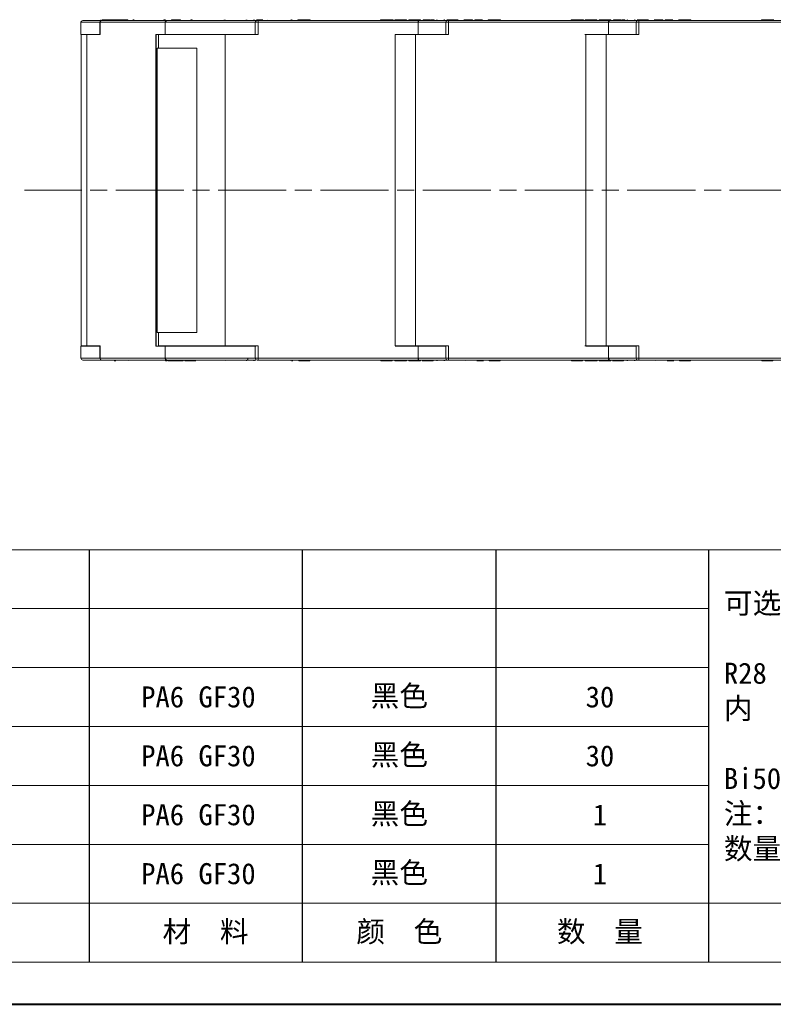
# Model space of a CAD drawing. Header units: millimetres. Extents: x 2934 to 3561, y -490 to -50.
# Tile 2 of 29: x 3095 to 3228, y -490 to -317. Entities that reach past the tile are written whole.
import ezdxf

# ---------------------------------------------------------------- set-up
doc = ezdxf.new("R2010")
doc.units = ezdxf.units.MM
doc.linetypes.add('ACAD_ISO08W100', pattern=[36, 24, -3, 6, -3])
doc.linetypes.add('CENTER', pattern=[0.6, 0.375, -0.075, 0.075, -0.075])
doc.layers.add('中心线', color=1, linetype='CENTER', lineweight=25)
doc.layers.add('标注线', color=7, linetype='Continuous', lineweight=15)
doc.styles.add('样式 6', font='仿宋_GB2312.ttf')

msp = doc.modelspace()

# ---------------------------------------------------------------- linework, layer by layer
at = {"color": 7, "linetype": 'Continuous', "lineweight": 15}
for p, q in [((3109.531, -316.707), (3106.115, -316.707)), ((3109.324, -316.555), (3109.324, -316.707)), ((3109.473, -316.707), (3109.456, -316.707)), ((3120.922, -316.707), (3109.473, -316.707)), ((3109.531, -316.555), (3109.531, -316.707)), ((3110.878, -316.555), (3111.952, -316.555)), ((3111.952, -316.555), (3111.952, -316.707)), ((3111.952, -316.555), (3112.307, -316.555)), ((3112.307, -316.555), (3112.307, -316.707)), ((3112.307, -316.555), (3113.596, -316.555)), ((3113.596, -316.555), (3113.596, -316.707)), ((3113.596, -316.555), (3114.069, -316.555)), ((3114.157, -316.612), (3114.018, -316.707)), ((3114.934, -316.555), (3115.16, -316.555)), ((3120.38, -316.555), (3120.38, -316.707)), ((3120.952, -316.707), (3120.922, -316.707)), ((3136.796, -316.707), (3120.952, -316.707)), ((3121.717, -316.555), (3121.717, -316.707)), ((3121.717, -316.555), (3121.933, -316.555)), ((3121.933, -316.555), (3121.933, -316.707)), ((3121.933, -316.555), (3122.089, -316.555)), ((3122.089, -316.555), (3122.089, -316.707)), ((3122.089, -316.555), (3122.933, -316.555)), ((3122.933, -316.555), (3122.933, -316.707)), ((3122.933, -316.555), (3123.127, -316.555)), ((3123.127, -316.707), (3123.127, -316.555)), ((3123.127, -316.555), (3123.343, -316.555)), ((3123.343, -316.555), (3123.343, -316.707)), ((3125.138, -316.555), (3125.138, -316.707)), ((3125.138, -316.555), (3125.355, -316.555)), ((3125.355, -316.555), (3125.355, -316.707)), ((3131.198, -316.606), (3130.679, -316.707)), ((3136.995, -316.707), (3136.796, -316.707)), ((3136.995, -316.707), (3136.995, -317.01)), ((3165.142, -316.707), (3136.995, -316.707)), ((3143.019, -316.707), (3142.72, -316.602)), ((3142.868, -316.555), (3142.969, -316.555)), ((3143.96, -316.555), (3143.96, -316.707)), ((3144.255, -316.707), (3144.255, -316.555)), ((3146.147, -316.707), (3146.147, -316.555)), ((3158.54, -316.555), (3158.54, -316.707)), ((3158.825, -316.555), (3158.825, -316.707)), ((3160.01, -316.707), (3160.074, -316.707)), ((3160.727, -316.707), (3160.727, -316.555)), ((3161.035, -316.555), (3161.035, -316.707)), ((3161.035, -316.555), (3162.558, -316.555)), ((3162.558, -316.555), (3162.558, -316.707)), ((3162.558, -316.555), (3163.09, -316.555)), ((3163.09, -316.555), (3163.09, -316.707)), ((3163.474, -316.555), (3163.474, -316.707)), ((3163.474, -316.555), (3165.548, -316.555)), ((3165.142, -316.898), (3165.142, -316.707)), ((3165.216, -316.707), (3165.142, -316.707)), ((3165.222, -316.727), (3165.206, -316.709)), ((3170.2, -316.707), (3165.216, -316.707)), ((3165.221, -316.728), (3165.218, -316.713)), ((3165.548, -316.555), (3165.548, -316.707)), ((3166.026, -316.707), (3166.026, -316.555)), ((3166.026, -316.555), (3166.557, -316.555)), ((3166.557, -316.555), (3166.557, -316.707)), ((3167.328, -316.555), (3167.328, -316.707)), ((3167.455, -316.555), (3167.455, -316.707)), ((3167.455, -316.555), (3167.987, -316.555)), ((3167.987, -316.555), (3167.987, -316.707)), ((3170.495, -316.707), (3170.296, -316.707)), ((3170.495, -316.707), (3170.495, -317.01)), ((3198.642, -316.707), (3170.495, -316.707)), ((3173.171, -316.555), (3174.337, -316.555)), ((3174.008, -316.707), (3173.489, -316.606)), ((3174.337, -316.707), (3174.337, -316.555)), ((3174.337, -316.555), (3174.713, -316.555)), ((3174.713, -316.555), (3174.713, -316.707)), ((3175.097, -316.555), (3175.097, -316.707)), ((3175.097, -316.555), (3176.469, -316.555)), ((3177.46, -316.555), (3177.46, -316.707)), ((3177.755, -316.707), (3177.755, -316.555)), ((3179.647, -316.707), (3179.647, -316.555)), ((3192.04, -316.555), (3192.04, -316.707)), ((3192.325, -316.555), (3192.325, -316.707)), ((3193.51, -316.707), (3193.574, -316.707)), ((3194.227, -316.707), (3194.227, -316.555)), ((3194.535, -316.555), (3194.535, -316.707)), ((3194.535, -316.555), (3196.058, -316.555)), ((3196.058, -316.555), (3196.058, -316.707)), ((3196.058, -316.555), (3196.59, -316.555)), ((3196.59, -316.555), (3196.59, -316.707)), ((3196.974, -316.555), (3199.048, -316.555)), ((3196.974, -316.555), (3196.974, -316.707)), ((3198.642, -316.898), (3198.642, -316.707)), ((3198.716, -316.707), (3198.642, -316.707)), ((3198.722, -316.727), (3198.706, -316.709)), ((3203.782, -316.707), (3198.716, -316.707)), ((3198.721, -316.728), (3198.718, -316.713)), ((3199.048, -316.555), (3199.048, -316.707)), ((3199.526, -316.707), (3199.526, -316.555)), ((3199.526, -316.555), (3200.057, -316.555)), ((3200.057, -316.555), (3200.057, -316.707)), ((3200.828, -316.555), (3200.828, -316.707)), ((3200.955, -316.555), (3200.955, -316.707)), ((3200.955, -316.555), (3201.487, -316.555)), ((3201.487, -316.555), (3201.487, -316.707)), ((3203.995, -316.707), (3203.796, -316.707)), ((3203.995, -316.707), (3203.995, -317.01)), ((3232.142, -316.707), (3203.995, -316.707)), ((3206.671, -316.555), (3207.837, -316.555)), ((3207.508, -316.707), (3206.989, -316.606)), ((3207.837, -316.707), (3207.837, -316.555)), ((3207.837, -316.555), (3208.213, -316.555)), ((3208.213, -316.555), (3208.213, -316.707)), ((3208.597, -316.555), (3208.597, -316.707)), ((3208.597, -316.555), (3209.969, -316.555)), ((3210.96, -316.555), (3210.96, -316.707)), ((3211.255, -316.707), (3211.255, -316.555)), ((3213.147, -316.707), (3213.147, -316.555)), ((3225.54, -316.555), (3225.54, -316.707)), ((3225.825, -316.555), (3225.825, -316.707)), ((3227.01, -316.707), (3227.074, -316.707)), ((3105.815, -317.007), (3105.815, -319.131)), ((3109.153, -317.007), (3105.815, -317.007)), ((3109.153, -317.01), (3109.153, -319.181)), ((3109.197, -317.01), (3109.153, -317.01)), ((3109.197, -317.01), (3120.646, -317.009)), ((3109.197, -319.181), (3109.197, -317.01)), ((3120.645, -317.009), (3120.645, -319.131)), ((3120.684, -317.007), (3120.646, -317.009)), ((3136.493, -317.007), (3120.684, -317.007)), ((3136.493, -317.01), (3136.493, -319.181)), ((3136.995, -317.01), (3136.493, -317.01)), ((3136.995, -317.01), (3165.145, -317.009)), ((3136.995, -319.181), (3136.995, -317.01)), ((3165.142, -317.009), (3165.142, -319.131)), ((3165.23, -317.007), (3165.145, -317.009)), ((3169.993, -317.007), (3165.23, -317.007)), ((3169.993, -317.01), (3169.993, -319.181)), ((3170.495, -317.01), (3169.993, -317.01)), ((3170.495, -317.01), (3198.645, -317.009)), ((3170.495, -319.181), (3170.495, -317.01)), ((3198.642, -317.009), (3198.642, -319.131)), ((3198.73, -317.007), (3198.645, -317.009)), ((3203.493, -317.007), (3198.73, -317.007)), ((3203.493, -317.01), (3203.493, -319.181)), ((3203.995, -317.01), (3203.493, -317.01)), ((3203.995, -317.01), (3232.145, -317.009)), ((3203.995, -319.181), (3203.995, -317.01)), ((3105.815, -319.131), (3109.153, -319.131)), ((3105.823, -319.181), (3105.823, -373.931)), ((3105.823, -319.181), (3106.839, -319.181)), ((3106.839, -373.931), (3106.839, -319.181)), ((3106.839, -319.181), (3109.197, -319.181)), ((3119.011, -319.131), (3119.011, -373.981)), ((3120.645, -319.131), (3119.011, -319.131)), ((3119.041, -373.981), (3119.041, -319.131)), ((3119.449, -319.181), (3119.449, -321.556)), ((3119.449, -319.181), (3131.198, -319.181)), ((3120.645, -319.131), (3136.493, -319.131)), ((3127.232, -319.131), (3127.232, -319.181)), ((3131.198, -373.931), (3131.198, -319.181)), ((3131.198, -319.181), (3136.995, -319.181)), ((3135.165, -319.181), (3135.165, -319.131)), ((3161.125, -319.131), (3161.125, -373.931)), ((3165.142, -319.131), (3161.125, -319.131)), ((3161.125, -319.181), (3164.698, -319.181)), ((3164.698, -373.931), (3164.698, -319.181)), ((3164.698, -319.181), (3170.495, -319.181)), ((3165.142, -319.131), (3169.993, -319.131)), ((3168.665, -319.181), (3168.665, -319.131)), ((3169.522, -319.131), (3169.522, -319.181)), ((3194.487, -319.181), (3198.198, -319.181)), ((3194.625, -319.131), (3194.625, -373.931)), ((3198.642, -319.131), (3194.625, -319.131)), ((3198.198, -373.931), (3198.198, -319.181)), ((3198.198, -319.181), (3203.995, -319.181)), ((3198.642, -319.131), (3203.493, -319.131)), ((3202.165, -319.181), (3202.165, -319.131)), ((3203.022, -319.131), (3203.022, -319.181)), ((3119.449, -321.556), (3119.205, -321.556)), ((3119.205, -321.556), (3119.205, -371.556)), ((3119.449, -321.556), (3126.183, -321.556)), ((3126.183, -321.556), (3126.183, -371.556)), ((3119.205, -371.556), (3119.449, -371.556)), ((3119.449, -371.556), (3119.449, -373.931)), ((3126.183, -371.556), (3119.449, -371.556)), ((3105.815, -373.981), (3105.815, -376.106)), ((3109.153, -373.981), (3105.815, -373.981)), ((3105.823, -373.931), (3106.839, -373.931)), ((3109.197, -373.931), (3106.839, -373.931)), ((3109.153, -373.931), (3109.153, -376.103)), ((3109.197, -376.103), (3109.197, -373.931)), ((3119.011, -373.981), (3120.643, -373.981)), ((3119.449, -373.931), (3131.198, -373.931)), ((3120.643, -373.981), (3120.643, -376.103)), ((3120.648, -373.981), (3120.643, -373.981)), ((3120.648, -376.103), (3120.648, -373.981)), ((3136.601, -373.981), (3120.648, -373.981)), ((3127.232, -373.931), (3127.232, -373.981)), ((3136.995, -373.931), (3131.198, -373.931)), ((3135.165, -373.981), (3135.165, -373.931)), ((3136.493, -373.931), (3136.493, -376.103)), ((3136.995, -376.103), (3136.995, -373.931)), ((3161.125, -373.931), (3164.698, -373.931)), ((3161.125, -373.981), (3165.137, -373.981)), ((3170.495, -373.931), (3164.698, -373.931)), ((3165.137, -373.981), (3165.137, -376.103)), ((3165.148, -373.981), (3165.137, -373.981)), ((3165.148, -376.103), (3165.148, -373.981)), ((3169.993, -373.981), (3165.148, -373.981)), ((3168.665, -373.981), (3168.665, -373.931)), ((3169.522, -373.931), (3169.522, -373.981)), ((3169.993, -373.931), (3169.993, -376.103)), ((3170.495, -376.103), (3170.495, -373.931)), ((3194.487, -373.931), (3198.198, -373.931)), ((3194.625, -373.981), (3198.637, -373.981)), ((3203.995, -373.931), (3198.198, -373.931)), ((3198.637, -373.981), (3198.637, -376.103)), ((3198.648, -373.981), (3198.637, -373.981)), ((3198.648, -376.103), (3198.648, -373.981)), ((3203.493, -373.981), (3198.648, -373.981)), ((3202.165, -373.981), (3202.165, -373.931)), ((3203.022, -373.931), (3203.022, -373.981)), ((3203.493, -373.931), (3203.493, -376.103)), ((3203.995, -376.103), (3203.995, -373.931)), ((3105.815, -376.106), (3109.153, -376.106)), ((3109.153, -376.103), (3109.197, -376.103)), ((3120.643, -376.103), (3109.197, -376.103)), ((3109.456, -376.406), (3109.473, -376.406)), ((3109.473, -376.406), (3120.922, -376.406)), ((3111.949, -376.557), (3111.681, -376.557)), ((3114.018, -376.406), (3114.157, -376.5)), ((3120.665, -376.215), (3120.643, -376.103)), ((3120.643, -376.103), (3120.648, -376.103)), ((3120.65, -376.104), (3120.684, -376.106)), ((3120.684, -376.106), (3136.493, -376.106)), ((3120.688, -376.557), (3120.688, -376.406)), ((3120.905, -376.557), (3120.688, -376.557)), ((3120.905, -376.406), (3120.905, -376.557)), ((3120.922, -376.406), (3120.952, -376.406)), ((3127.156, -376.406), (3120.952, -376.406)), ((3121.099, -376.557), (3121.099, -376.406)), ((3121.942, -376.557), (3121.099, -376.557)), ((3121.942, -376.557), (3121.942, -376.406)), ((3121.942, -376.557), (3122.099, -376.557)), ((3122.099, -376.557), (3122.099, -376.406)), ((3122.315, -376.557), (3122.099, -376.557)), ((3122.315, -376.557), (3122.315, -376.406)), ((3123.774, -376.557), (3122.315, -376.557)), ((3123.819, -376.557), (3123.819, -376.406)), ((3124.091, -376.557), (3124.091, -376.406)), ((3125.635, -376.406), (3125.643, -376.406)), ((3130.679, -376.406), (3131.198, -376.507)), ((3136.493, -376.103), (3136.995, -376.103)), ((3136.796, -376.406), (3136.995, -376.406)), ((3136.995, -376.103), (3136.995, -376.406)), ((3165.137, -376.103), (3136.995, -376.103)), ((3136.995, -376.406), (3165.142, -376.406)), ((3142.72, -376.51), (3143.019, -376.406)), ((3143.116, -376.557), (3142.868, -376.557)), ((3144.126, -376.406), (3144.126, -376.557)), ((3146.087, -376.557), (3146.087, -376.406)), ((3158.6, -376.557), (3158.6, -376.406)), ((3159.132, -376.557), (3158.6, -376.557)), ((3159.132, -376.557), (3159.132, -376.406)), ((3159.259, -376.557), (3159.259, -376.406)), ((3160.03, -376.557), (3160.03, -376.406)), ((3160.561, -376.557), (3160.03, -376.557)), ((3160.561, -376.406), (3160.561, -376.557)), ((3161.039, -376.557), (3161.039, -376.406)), ((3163.113, -376.557), (3161.039, -376.557)), ((3163.113, -376.557), (3163.113, -376.406)), ((3163.497, -376.557), (3163.497, -376.406)), ((3164.029, -376.557), (3163.497, -376.557)), ((3164.029, -376.557), (3164.029, -376.406)), ((3165.552, -376.557), (3164.029, -376.557)), ((3165.142, -376.215), (3165.137, -376.103)), ((3165.137, -376.103), (3165.148, -376.103)), ((3165.142, -376.406), (3165.142, -376.215)), ((3165.142, -376.406), (3165.216, -376.406)), ((3165.154, -376.104), (3165.23, -376.106)), ((3165.207, -376.404), (3165.221, -376.385)), ((3170.296, -376.406), (3165.216, -376.406)), ((3165.218, -376.399), (3165.221, -376.385)), ((3165.23, -376.106), (3169.993, -376.106)), ((3165.552, -376.557), (3165.552, -376.406)), ((3166.154, -376.406), (3166.154, -376.557)), ((3167.762, -376.557), (3167.762, -376.406)), ((3169.993, -376.103), (3170.495, -376.103)), ((3170.296, -376.406), (3170.495, -376.406)), ((3170.495, -376.103), (3170.495, -376.406)), ((3198.637, -376.103), (3170.495, -376.103)), ((3170.495, -376.406), (3198.642, -376.406)), ((3173.489, -376.507), (3174.008, -376.406)), ((3176.616, -376.557), (3175.45, -376.557)), ((3177.626, -376.406), (3177.626, -376.557)), ((3179.587, -376.557), (3179.587, -376.406)), ((3192.1, -376.557), (3192.1, -376.406)), ((3192.632, -376.557), (3192.1, -376.557)), ((3192.632, -376.557), (3192.632, -376.406)), ((3192.759, -376.557), (3192.759, -376.406)), ((3193.53, -376.557), (3193.53, -376.406)), ((3194.061, -376.557), (3193.53, -376.557)), ((3194.061, -376.406), (3194.061, -376.557)), ((3194.539, -376.557), (3194.539, -376.406)), ((3196.613, -376.557), (3194.539, -376.557)), ((3196.613, -376.557), (3196.613, -376.406)), ((3196.997, -376.557), (3196.997, -376.406)), ((3197.529, -376.557), (3196.997, -376.557)), ((3197.529, -376.557), (3197.529, -376.406)), ((3199.052, -376.557), (3197.529, -376.557)), ((3198.642, -376.215), (3198.637, -376.103)), ((3198.637, -376.103), (3198.648, -376.103)), ((3198.642, -376.406), (3198.642, -376.215)), ((3198.642, -376.406), (3198.716, -376.406)), ((3198.654, -376.104), (3198.73, -376.106)), ((3198.707, -376.404), (3198.721, -376.385)), ((3203.796, -376.406), (3198.716, -376.406)), ((3198.718, -376.399), (3198.721, -376.385)), ((3198.73, -376.106), (3203.493, -376.106)), ((3199.052, -376.557), (3199.052, -376.406)), ((3199.654, -376.406), (3199.654, -376.557)), ((3201.262, -376.557), (3201.262, -376.406)), ((3203.493, -376.103), (3203.995, -376.103)), ((3203.796, -376.406), (3203.995, -376.406)), ((3203.995, -376.103), (3203.995, -376.406)), ((3232.137, -376.103), (3203.995, -376.103)), ((3203.995, -376.406), (3232.142, -376.406)), ((3206.989, -376.507), (3207.508, -376.406)), ((3210.116, -376.557), (3208.95, -376.557)), ((3211.126, -376.406), (3211.126, -376.557)), ((3213.087, -376.557), (3213.087, -376.406)), ((3225.6, -376.557), (3225.6, -376.406)), ((3226.132, -376.557), (3225.6, -376.557)), ((3226.132, -376.557), (3226.132, -376.406)), ((3226.259, -376.557), (3226.259, -376.406)), ((3227.03, -376.557), (3227.03, -376.406)), ((3227.561, -376.557), (3227.03, -376.557)), ((3227.561, -376.406), (3227.561, -376.557))]:
    msp.add_line(p, q, dxfattribs=at)
at = {"color": 7, "lineweight": 15}
for p, q in [((2970.561, -409.769), (3216.284, -409.769)), ((2970.561, -420.132), (3216.284, -420.132)), ((2970.561, -430.495), (3216.284, -430.495)), ((2970.561, -440.857), (3216.284, -440.857)), ((2970.561, -451.22), (3216.284, -451.22)), ((2970.561, -461.583), (3216.284, -461.583)), ((2970.561, -471.946), (3281.444, -471.946))]:
    msp.add_line(p, q, dxfattribs=at)
at = {"color": 7}
for p, q in [((3107.344, -482.308), (3107.344, -409.769)), ((3144.785, -482.308), (3144.785, -409.769)), ((3178.843, -482.308), (3178.843, -409.769)), ((3216.284, -482.308), (3216.284, -409.769))]:
    msp.add_line(p, q, dxfattribs=at)
at = {"color": 7, "lineweight": 13}
for p, q in [((3216.284, -409.769), (3547.915, -409.769)), ((2970.561, -482.308), (3281.444, -482.308))]:
    msp.add_line(p, q, dxfattribs=at)
at = {"color": 7, "lineweight": 40}
msp.add_line((2933.552, -489.71), (3555.317, -489.71), dxfattribs=at)
at = {"color": 7, "linetype": 'Continuous', "lineweight": 15, "flags": 128}
msp.add_lwpolyline([(3138.661, -316.555), (3138.661, -316.555)], dxfattribs=at)
at = {"color": 7, "linetype": 'Continuous', "lineweight": 15}
for centre, radius, start, end in [((3106.115, -317.007), 0.3, 90, 180), ((3109.456, -317.01), 0.303, 90, 180), ((3109.487, -316.997), 0.291, 92.70384, 182.46993), ((3120.929, -316.985), 0.279, 91.4848, 161.69305), ((3136.796, -317.01), 0.303, 90, 180), ((3170.296, -317.01), 0.303, 90, 180), ((3203.796, -317.01), 0.303, 90, 180), ((3106.115, -376.106), 0.3, 180, 270), ((3109.456, -376.103), 0.303, 180, 270), ((3109.487, -376.115), 0.291, 177.53007, 267.29616), ((3120.971, -376.118), 0.321, 177.4142, 197.483), ((3120.929, -376.127), 0.279, 198.30694, 268.51529), ((3136.796, -376.103), 0.303, 180, 270), ((3157.885, -375.399), 7.303, 353.58426, 354.45965), ((3170.296, -376.103), 0.303, 180, 270), ((3191.385, -375.399), 7.303, 353.58426, 354.45965), ((3203.796, -376.103), 0.303, 180, 270)]:
    msp.add_arc(centre, radius, start, end, dxfattribs=at)
for points, knots in [([(3109.531, -316.555), (3109.604, -316.555), (3109.752, -316.555), (3109.991, -316.555), (3110.241, -316.555), (3110.5, -316.555), (3110.81, -316.555), (3111.091, -316.555), (3111.262, -316.555), (3111.325, -316.555), (3111.31, -316.555), (3111.31, -316.555)], [0, 0, 0, 0, 0.121581, 0.2444058, 0.3329263, 0.4215322, 0.5561366, 0.7442558, 0.8906941, 0.9954985, 1, 1, 1, 1]), ([(3120.389, -316.555), (3120.393, -316.555), (3120.405, -316.555), (3120.509, -316.555), (3120.642, -316.555), (3120.665, -316.555)], [0, 0, 0, 0, 0.2743737, 0.87549, 1, 1, 1, 1]), ([(3120.952, -316.707), (3120.952, -316.707), (3120.952, -316.707), (3120.951, -316.707), (3120.947, -316.707), (3120.933, -316.707), (3120.901, -316.71), (3120.845, -316.723), (3120.768, -316.76), (3120.707, -316.817), (3120.678, -316.868), (3120.669, -316.888), (3120.666, -316.895), (3120.665, -316.898)], [0, 0, 0, 0, 0.0003039, 0.0025681, 0.0087436, 0.031923, 0.12189, 0.2730735, 0.5000954, 0.8171581, 0.9381522, 0.9785625, 1, 1, 1, 1]), ([(3120.684, -317.007), (3120.688, -316.969), (3120.693, -316.911), (3120.727, -316.841), (3120.761, -316.793), (3120.804, -316.754), (3120.867, -316.717), (3120.918, -316.711), (3120.952, -316.707)], [0, 0, 0, 0, 0.2394944, 0.3684107, 0.5000555, 0.6316921, 0.760585, 1, 1, 1, 1]), ([(3135.086, -316.707), (3135.063, -316.684), (3135.021, -316.645), (3134.941, -316.612), (3134.889, -316.608), (3134.862, -316.606)], [0, 0, 0, 0, 0.3844008, 0.674514, 1, 1, 1, 1]), ([(3136.329, -316.606), (3136.286, -316.609), (3136.23, -316.614), (3136.162, -316.652), (3136.126, -316.677), (3136.112, -316.697), (3136.105, -316.707)], [0, 0, 0, 0, 0.5925084, 0.7690769, 0.88224, 1, 1, 1, 1]), ([(3136.7, -316.555), (3136.698, -316.555), (3136.693, -316.555), (3136.743, -316.555), (3136.872, -316.555), (3137.079, -316.555), (3137.39, -316.555), (3137.647, -316.555), (3137.79, -316.555)], [0, 0, 0, 0, 0.1671094, 0.3359284, 0.4575971, 0.5793831, 0.7643927, 1, 1, 1, 1]), ([(3143.982, -316.555), (3143.979, -316.555), (3143.975, -316.555), (3144.086, -316.555), (3144.208, -316.555), (3144.255, -316.555)], [0, 0, 0, 0, 0.4517384, 0.7917478, 1, 1, 1, 1]), ([(3144.255, -316.555), (3144.331, -316.555), (3144.485, -316.555), (3144.84, -316.555), (3145.22, -316.555), (3145.598, -316.555), (3145.868, -316.555), (3146.023, -316.555), (3146.1, -316.555), (3146.144, -316.555), (3146.154, -316.555), (3146.121, -316.555), (3146.034, -316.555), (3145.911, -316.555), (3145.862, -316.555)], [0, 0, 0, 0, 0.0777255, 0.155352, 0.2765945, 0.3622698, 0.4485218, 0.5255911, 0.5864532, 0.6488305, 0.7458294, 0.8445582, 0.9391331, 1, 1, 1, 1]), ([(3158.543, -316.555), (3158.542, -316.555), (3158.535, -316.555), (3158.568, -316.555), (3158.653, -316.555), (3158.776, -316.555), (3158.825, -316.555)], [0, 0, 0, 0, 0.0731097, 0.4331465, 0.7780351, 1, 1, 1, 1]), ([(3158.825, -316.555), (3158.901, -316.555), (3159.054, -316.555), (3159.411, -316.555), (3159.797, -316.555), (3160.184, -316.555), (3160.461, -316.555), (3160.656, -316.555), (3160.744, -316.555), (3160.728, -316.555), (3160.602, -316.555), (3160.479, -316.555), (3160.432, -316.555)], [0, 0, 0, 0, 0.0771763, 0.1541796, 0.2778011, 0.3661907, 0.4551459, 0.5335438, 0.6591649, 0.8480782, 0.9422939, 1, 1, 1, 1]), ([(3165.216, -316.707), (3165.216, -316.707), (3165.216, -316.707), (3165.216, -316.707), (3165.215, -316.707), (3165.211, -316.707), (3165.203, -316.71), (3165.189, -316.723), (3165.169, -316.76), (3165.153, -316.817), (3165.146, -316.868), (3165.143, -316.888), (3165.143, -316.895), (3165.142, -316.898)], [0, 0, 0, 0, 0.0003039, 0.0025681, 0.0087436, 0.031923, 0.12189, 0.2730735, 0.5000954, 0.8171581, 0.9381522, 0.9785625, 1, 1, 1, 1]), ([(3165.23, -317.007), (3165.23, -316.969), (3165.23, -316.911), (3165.228, -316.841), (3165.226, -316.793), (3165.224, -316.753), (3165.222, -316.736), (3165.221, -316.728)], [0, 0, 0, 0, 0.3148818, 0.4843781, 0.6574617, 0.8305346, 1, 1, 1, 1]), ([(3166.559, -316.555), (3166.558, -316.555), (3166.556, -316.555), (3166.579, -316.555), (3166.625, -316.555), (3166.708, -316.555), (3166.841, -316.555), (3167.008, -316.555), (3167.19, -316.555), (3167.282, -316.555), (3167.328, -316.555)], [0, 0, 0, 0, 0.1409395, 0.2646724, 0.3666082, 0.4482362, 0.5543064, 0.7279958, 0.8636308, 1, 1, 1, 1]), ([(3168.586, -316.707), (3168.563, -316.684), (3168.521, -316.645), (3168.441, -316.612), (3168.389, -316.608), (3168.362, -316.606)], [0, 0, 0, 0, 0.3844008, 0.674514, 1, 1, 1, 1]), ([(3169.825, -316.606), (3169.801, -316.607), (3169.757, -316.61), (3169.69, -316.635), (3169.636, -316.665), (3169.612, -316.697), (3169.605, -316.707)], [0, 0, 0, 0, 0.2816795, 0.5233129, 0.8524662, 1, 1, 1, 1]), ([(3170.2, -316.555), (3170.198, -316.555), (3170.193, -316.555), (3170.243, -316.555), (3170.372, -316.555), (3170.579, -316.555), (3170.902, -316.555), (3171.299, -316.555), (3171.66, -316.555), (3171.908, -316.555), (3172.07, -316.555), (3172.146, -316.555), (3172.165, -316.555), (3172.16, -316.555), (3172.163, -316.555), (3172.162, -316.555), (3172.161, -316.555)], [0, 0, 0, 0, 0.0609658, 0.1225554, 0.1669432, 0.2113739, 0.2788702, 0.3732011, 0.4466314, 0.4991848, 0.5440103, 0.5992543, 0.6439555, 0.6892613, 0.7798958, 1, 1, 1, 1]), ([(3177.482, -316.555), (3177.479, -316.555), (3177.475, -316.555), (3177.586, -316.555), (3177.708, -316.555), (3177.755, -316.555)], [0, 0, 0, 0, 0.4517384, 0.7917478, 1, 1, 1, 1]), ([(3177.755, -316.555), (3177.831, -316.555), (3177.985, -316.555), (3178.34, -316.555), (3178.72, -316.555), (3179.098, -316.555), (3179.368, -316.555), (3179.523, -316.555), (3179.6, -316.555), (3179.644, -316.555), (3179.654, -316.555), (3179.621, -316.555), (3179.534, -316.555), (3179.411, -316.555), (3179.362, -316.555)], [0, 0, 0, 0, 0.0777255, 0.155352, 0.2765945, 0.3622698, 0.4485218, 0.5255911, 0.5864532, 0.6488305, 0.7458294, 0.8445582, 0.9391331, 1, 1, 1, 1]), ([(3192.043, -316.555), (3192.042, -316.555), (3192.035, -316.555), (3192.068, -316.555), (3192.153, -316.555), (3192.276, -316.555), (3192.325, -316.555)], [0, 0, 0, 0, 0.0731097, 0.4331465, 0.7780351, 1, 1, 1, 1]), ([(3192.325, -316.555), (3192.401, -316.555), (3192.554, -316.555), (3192.911, -316.555), (3193.297, -316.555), (3193.684, -316.555), (3193.961, -316.555), (3194.156, -316.555), (3194.244, -316.555), (3194.228, -316.555), (3194.102, -316.555), (3193.979, -316.555), (3193.932, -316.555)], [0, 0, 0, 0, 0.0771763, 0.1541796, 0.2778011, 0.3661907, 0.4551459, 0.5335438, 0.6591649, 0.8480782, 0.9422939, 1, 1, 1, 1]), ([(3198.716, -316.707), (3198.716, -316.707), (3198.716, -316.707), (3198.716, -316.707), (3198.715, -316.707), (3198.711, -316.707), (3198.703, -316.71), (3198.689, -316.723), (3198.669, -316.76), (3198.653, -316.817), (3198.646, -316.868), (3198.643, -316.888), (3198.643, -316.895), (3198.642, -316.898)], [0, 0, 0, 0, 0.0003039, 0.0025681, 0.0087436, 0.031923, 0.12189, 0.2730735, 0.5000954, 0.8171581, 0.9381522, 0.9785625, 1, 1, 1, 1]), ([(3198.73, -317.007), (3198.73, -316.969), (3198.73, -316.911), (3198.728, -316.841), (3198.726, -316.793), (3198.724, -316.753), (3198.722, -316.736), (3198.721, -316.728)], [0, 0, 0, 0, 0.3148818, 0.4843781, 0.6574617, 0.8305346, 1, 1, 1, 1]), ([(3200.059, -316.555), (3200.058, -316.555), (3200.056, -316.555), (3200.079, -316.555), (3200.125, -316.555), (3200.208, -316.555), (3200.341, -316.555), (3200.508, -316.555), (3200.69, -316.555), (3200.782, -316.555), (3200.828, -316.555)], [0, 0, 0, 0, 0.1409395, 0.2646724, 0.3666082, 0.4482362, 0.5543064, 0.7279958, 0.8636308, 1, 1, 1, 1]), ([(3202.086, -316.707), (3202.063, -316.684), (3202.021, -316.645), (3201.941, -316.612), (3201.889, -316.608), (3201.862, -316.606)], [0, 0, 0, 0, 0.3844008, 0.674514, 1, 1, 1, 1]), ([(3203.325, -316.606), (3203.301, -316.607), (3203.257, -316.61), (3203.19, -316.635), (3203.136, -316.665), (3203.112, -316.697), (3203.105, -316.707)], [0, 0, 0, 0, 0.2816795, 0.5233129, 0.8524662, 1, 1, 1, 1]), ([(3203.7, -316.555), (3203.698, -316.555), (3203.693, -316.555), (3203.743, -316.555), (3203.872, -316.555), (3204.079, -316.555), (3204.402, -316.555), (3204.799, -316.555), (3205.16, -316.555), (3205.408, -316.555), (3205.57, -316.555), (3205.646, -316.555), (3205.665, -316.555), (3205.66, -316.555), (3205.663, -316.555), (3205.662, -316.555), (3205.661, -316.555)], [0, 0, 0, 0, 0.0609658, 0.1225554, 0.1669432, 0.2113739, 0.2788702, 0.3732011, 0.4466314, 0.4991848, 0.5440103, 0.5992543, 0.6439555, 0.6892613, 0.7798958, 1, 1, 1, 1]), ([(3210.982, -316.555), (3210.979, -316.555), (3210.975, -316.555), (3211.086, -316.555), (3211.208, -316.555), (3211.255, -316.555)], [0, 0, 0, 0, 0.4517384, 0.7917478, 1, 1, 1, 1]), ([(3211.255, -316.555), (3211.331, -316.555), (3211.485, -316.555), (3211.84, -316.555), (3212.22, -316.555), (3212.598, -316.555), (3212.868, -316.555), (3213.023, -316.555), (3213.1, -316.555), (3213.144, -316.555), (3213.154, -316.555), (3213.121, -316.555), (3213.034, -316.555), (3212.911, -316.555), (3212.862, -316.555)], [0, 0, 0, 0, 0.0777255, 0.155352, 0.2765945, 0.3622698, 0.4485218, 0.5255911, 0.5864532, 0.6488305, 0.7458294, 0.8445582, 0.9391331, 1, 1, 1, 1]), ([(3225.543, -316.555), (3225.542, -316.555), (3225.535, -316.555), (3225.568, -316.555), (3225.653, -316.555), (3225.776, -316.555), (3225.825, -316.555)], [0, 0, 0, 0, 0.0731097, 0.4331465, 0.7780351, 1, 1, 1, 1]), ([(3225.825, -316.555), (3225.901, -316.555), (3226.054, -316.555), (3226.411, -316.555), (3226.797, -316.555), (3227.184, -316.555), (3227.461, -316.555), (3227.656, -316.555), (3227.744, -316.555), (3227.728, -316.555), (3227.602, -316.555), (3227.479, -316.555), (3227.432, -316.555)], [0, 0, 0, 0, 0.0771763, 0.1541796, 0.2778011, 0.3661907, 0.4551459, 0.5335438, 0.6591649, 0.8480782, 0.9422939, 1, 1, 1, 1]), ([(3120.646, -317.009), (3120.647, -316.993), (3120.65, -316.955), (3120.659, -316.919), (3120.665, -316.898)], [0, 0, 0, 0, 0.4174922, 1, 1, 1, 1]), ([(3165.145, -317.009), (3165.146, -316.993), (3165.148, -316.955), (3165.145, -316.919), (3165.142, -316.898)], [0, 0, 0, 0, 0.4174922, 1, 1, 1, 1]), ([(3198.645, -317.009), (3198.646, -316.993), (3198.648, -316.955), (3198.645, -316.919), (3198.642, -316.898)], [0, 0, 0, 0, 0.4174922, 1, 1, 1, 1]), ([(3109.29, -376.406), (3108.963, -376.406), (3107.818, -376.406), (3106.617, -376.406), (3106.293, -376.406), (3106.134, -376.406)], [0, 0, 0, 0, 0.1692605, 0.5933714, 1, 1, 1, 1]), ([(3120.952, -376.406), (3120.923, -376.403), (3120.862, -376.398), (3120.779, -376.358), (3120.707, -376.297), (3120.679, -376.243), (3120.665, -376.215)], [0, 0, 0, 0, 0.24469448, 0.49996689, 0.74568996, 1, 1, 1, 1]), ([(3120.952, -376.406), (3120.918, -376.402), (3120.867, -376.396), (3120.804, -376.358), (3120.761, -376.319), (3120.727, -376.271), (3120.693, -376.201), (3120.688, -376.143), (3120.684, -376.106)], [0, 0, 0, 0, 0.2394117, 0.36830403, 0.49994081, 0.63158625, 0.76050349, 1, 1, 1, 1]), ([(3125.587, -376.557), (3125.661, -376.557), (3125.853, -376.557), (3126.01, -376.557), (3126.07, -376.557), (3125.995, -376.557), (3125.822, -376.557), (3125.621, -376.557), (3125.377, -376.557), (3125.069, -376.557), (3124.709, -376.557), (3124.37, -376.557), (3124.169, -376.557), (3124.091, -376.557)], [0, 0, 0, 0, 0.0841686, 0.2156288, 0.3085246, 0.4020455, 0.4856099, 0.5516012, 0.6192353, 0.724409, 0.8314582, 0.9340035, 1, 1, 1, 1]), ([(3136.601, -376.406), (3135.636, -376.406), (3133.645, -376.406), (3130.312, -376.406), (3128.193, -376.406), (3127.156, -376.406)], [0, 0, 0, 0, 0.3241542, 0.6691885, 1, 1, 1, 1]), ([(3134.862, -376.507), (3134.885, -376.505), (3134.929, -376.502), (3134.997, -376.478), (3135.068, -376.433), (3135.124, -376.364), (3135.159, -376.283), (3135.163, -376.231), (3135.165, -376.204)], [0, 0, 0, 0, 0.148754, 0.27635979, 0.4501845, 0.67206368, 0.82660472, 1, 1, 1, 1]), ([(3136.1, -376.406), (3136.108, -376.415), (3136.132, -376.44), (3136.18, -376.472), (3136.249, -376.501), (3136.301, -376.505), (3136.329, -376.507)], [0, 0, 0, 0, 0.1327647, 0.3598072, 0.6523591, 1, 1, 1, 1]), ([(3146.087, -376.557), (3146.089, -376.557), (3146.094, -376.557), (3146.044, -376.557), (3145.915, -376.557), (3145.708, -376.557), (3145.385, -376.557), (3144.988, -376.557), (3144.627, -376.557), (3144.379, -376.557), (3144.217, -376.557), (3144.141, -376.557), (3144.122, -376.557), (3144.128, -376.557), (3144.124, -376.557), (3144.125, -376.557), (3144.126, -376.557)], [0, 0, 0, 0, 0.0609658, 0.1225554, 0.1669432, 0.2113739, 0.2788702, 0.3732011, 0.4466314, 0.4991848, 0.5440103, 0.5992543, 0.6439555, 0.6892613, 0.7798958, 1, 1, 1, 1]), ([(3159.259, -376.557), (3159.24, -376.557), (3159.194, -376.557), (3159.141, -376.557), (3159.128, -376.557), (3159.13, -376.557), (3159.132, -376.557)], [0, 0, 0, 0, 0.120772, 0.2994165, 0.6037382, 1, 1, 1, 1]), ([(3160.028, -376.557), (3160.029, -376.557), (3160.031, -376.557), (3160.008, -376.557), (3159.962, -376.557), (3159.879, -376.557), (3159.745, -376.557), (3159.579, -376.557), (3159.397, -376.557), (3159.305, -376.557), (3159.259, -376.557)], [0, 0, 0, 0, 0.1409395, 0.2646724, 0.3666082, 0.4482362, 0.5543064, 0.7279958, 0.8636308, 1, 1, 1, 1]), ([(3165.216, -376.406), (3165.209, -376.403), (3165.194, -376.398), (3165.172, -376.358), (3165.153, -376.297), (3165.146, -376.243), (3165.142, -376.215)], [0, 0, 0, 0, 0.2446945, 0.4999669, 0.74569, 1, 1, 1, 1]), ([(3165.221, -376.385), (3165.222, -376.376), (3165.224, -376.359), (3165.226, -376.319), (3165.228, -376.271), (3165.23, -376.201), (3165.23, -376.143), (3165.23, -376.106)], [0, 0, 0, 0, 0.169464, 0.3425363, 0.51562, 0.6851168, 1, 1, 1, 1]), ([(3167.762, -376.557), (3167.686, -376.557), (3167.533, -376.557), (3167.176, -376.557), (3166.789, -376.557), (3166.403, -376.557), (3166.126, -376.557), (3165.973, -376.557), (3165.9, -376.557), (3165.861, -376.557), (3165.855, -376.557), (3165.892, -376.557), (3165.985, -376.557), (3166.108, -376.557), (3166.154, -376.557)], [0, 0, 0, 0, 0.0771182, 0.1540637, 0.2775921, 0.3659153, 0.4548035, 0.5331425, 0.5953066, 0.659002, 0.7527697, 0.8481925, 0.9423373, 1, 1, 1, 1]), ([(3168.362, -376.507), (3168.386, -376.505), (3168.43, -376.502), (3168.497, -376.477), (3168.551, -376.448), (3168.575, -376.416), (3168.582, -376.406)], [0, 0, 0, 0, 0.2816795, 0.5233129, 0.8524662, 1, 1, 1, 1]), ([(3169.601, -376.406), (3169.624, -376.428), (3169.666, -376.468), (3169.746, -376.5), (3169.798, -376.504), (3169.825, -376.507)], [0, 0, 0, 0, 0.3844008, 0.674514, 1, 1, 1, 1]), ([(3179.587, -376.557), (3179.589, -376.557), (3179.594, -376.557), (3179.544, -376.557), (3179.415, -376.557), (3179.208, -376.557), (3178.885, -376.557), (3178.488, -376.557), (3178.127, -376.557), (3177.879, -376.557), (3177.717, -376.557), (3177.641, -376.557), (3177.622, -376.557), (3177.628, -376.557), (3177.624, -376.557), (3177.625, -376.557), (3177.626, -376.557)], [0, 0, 0, 0, 0.0609658, 0.1225554, 0.1669432, 0.2113739, 0.2788702, 0.3732011, 0.4466314, 0.4991848, 0.5440103, 0.5992543, 0.6439555, 0.6892613, 0.7798958, 1, 1, 1, 1]), ([(3192.759, -376.557), (3192.74, -376.557), (3192.694, -376.557), (3192.641, -376.557), (3192.628, -376.557), (3192.63, -376.557), (3192.632, -376.557)], [0, 0, 0, 0, 0.120772, 0.2994165, 0.6037382, 1, 1, 1, 1]), ([(3193.528, -376.557), (3193.529, -376.557), (3193.531, -376.557), (3193.508, -376.557), (3193.462, -376.557), (3193.379, -376.557), (3193.245, -376.557), (3193.079, -376.557), (3192.897, -376.557), (3192.805, -376.557), (3192.759, -376.557)], [0, 0, 0, 0, 0.1409395, 0.2646724, 0.3666082, 0.4482362, 0.5543064, 0.7279958, 0.8636308, 1, 1, 1, 1]), ([(3198.716, -376.406), (3198.709, -376.403), (3198.694, -376.398), (3198.672, -376.358), (3198.653, -376.297), (3198.646, -376.243), (3198.642, -376.215)], [0, 0, 0, 0, 0.2446945, 0.4999669, 0.74569, 1, 1, 1, 1]), ([(3198.721, -376.385), (3198.722, -376.376), (3198.724, -376.359), (3198.726, -376.319), (3198.728, -376.271), (3198.73, -376.201), (3198.73, -376.143), (3198.73, -376.106)], [0, 0, 0, 0, 0.169464, 0.3425363, 0.51562, 0.6851168, 1, 1, 1, 1]), ([(3201.262, -376.557), (3201.186, -376.557), (3201.033, -376.557), (3200.676, -376.557), (3200.289, -376.557), (3199.903, -376.557), (3199.626, -376.557), (3199.473, -376.557), (3199.4, -376.557), (3199.361, -376.557), (3199.355, -376.557), (3199.392, -376.557), (3199.485, -376.557), (3199.608, -376.557), (3199.654, -376.557)], [0, 0, 0, 0, 0.0771182, 0.1540637, 0.2775921, 0.3659153, 0.4548035, 0.5331425, 0.5953066, 0.659002, 0.7527697, 0.8481925, 0.9423373, 1, 1, 1, 1]), ([(3201.862, -376.507), (3201.886, -376.505), (3201.93, -376.502), (3201.997, -376.477), (3202.051, -376.448), (3202.075, -376.416), (3202.082, -376.406)], [0, 0, 0, 0, 0.2816795, 0.5233129, 0.8524662, 1, 1, 1, 1]), ([(3203.101, -376.406), (3203.124, -376.428), (3203.166, -376.468), (3203.246, -376.5), (3203.298, -376.504), (3203.325, -376.507)], [0, 0, 0, 0, 0.3844008, 0.674514, 1, 1, 1, 1]), ([(3213.087, -376.557), (3213.089, -376.557), (3213.094, -376.557), (3213.044, -376.557), (3212.915, -376.557), (3212.708, -376.557), (3212.385, -376.557), (3211.988, -376.557), (3211.627, -376.557), (3211.379, -376.557), (3211.217, -376.557), (3211.141, -376.557), (3211.122, -376.557), (3211.128, -376.557), (3211.124, -376.557), (3211.125, -376.557), (3211.126, -376.557)], [0, 0, 0, 0, 0.0609658, 0.1225554, 0.1669432, 0.2113739, 0.2788702, 0.3732011, 0.4466314, 0.4991848, 0.5440103, 0.5992543, 0.6439555, 0.6892613, 0.7798958, 1, 1, 1, 1]), ([(3226.259, -376.557), (3226.24, -376.557), (3226.194, -376.557), (3226.141, -376.557), (3226.128, -376.557), (3226.13, -376.557), (3226.132, -376.557)], [0, 0, 0, 0, 0.120772, 0.2994165, 0.6037382, 1, 1, 1, 1]), ([(3227.028, -376.557), (3227.029, -376.557), (3227.031, -376.557), (3227.008, -376.557), (3226.962, -376.557), (3226.879, -376.557), (3226.745, -376.557), (3226.579, -376.557), (3226.397, -376.557), (3226.305, -376.557), (3226.259, -376.557)], [0, 0, 0, 0, 0.1409395, 0.2646724, 0.3666082, 0.4482362, 0.5543064, 0.7279958, 0.8636308, 1, 1, 1, 1])]:
    msp.add_open_spline(points, degree=3, knots=knots, dxfattribs=at)
at = {"layer": '中心线', "linetype": 'ACAD_ISO08W100', "lineweight": 13, "ltscale": 0.5}
msp.add_line((3501.94, -346.556), (3095.885, -346.556), dxfattribs=at)

# ---------------------------------------------------------------- texts
at = {"layer": '标注线', "color": 7, "lineweight": 18, "char_height": 2.66471, "style": '样式 6'}
for s, insert, width, attachment_point in [('{\\H1.389x;可选弯曲半径:\\P\\PR28  R38  R48  R60  R75  \\P内  宽:\\P\\PBi50\\P注：可根据客户要求定制,\\P数量均以装配1m计算.}', (3218.932, -440.955), 80.06434, 4), ('{\\H1.389x;PA6 GF30}', (3126.48, -435.676), 20.98309, 5), ('{\\H1.389x;黑色}', (3161.827, -435.676), 17.76473, 5), ('{\\H1.389x;30}', (3197.128, -435.676), 17.76473, 5), ('{\\H1.389x;PA6 GF30}', (3126.48, -446.039), 20.98309, 5), ('{\\H1.389x;黑色}', (3161.827, -446.039), 17.76473, 5), ('{\\H1.389x;30}', (3197.128, -446.039), 17.76473, 5), ('{\\H1.389x;PA6 GF30}', (3126.48, -456.401), 20.98309, 5), ('{\\H1.389x;黑色}', (3161.827, -456.401), 17.76473, 5), ('{\\H1.389x;1}', (3197.128, -456.401), 17.76473, 5), ('{\\H1.389x;PA6 GF30}', (3126.48, -466.764), 20.98309, 5), ('{\\H1.389x;黑色}', (3161.827, -466.764), 17.76473, 5), ('{\\H1.389x;1}', (3197.128, -466.764), 17.76473, 5), ('{\\H1.389x; 材  料}', (3126.48, -477.127), 20.98309, 5), ('{\\H1.389x;颜  色}', (3161.827, -477.127), 17.76473, 5), ('{\\H1.389x;数  量}', (3197.128, -477.127), 17.76473, 5)]:
    msp.add_mtext(s, dxfattribs=dict(at, insert=insert, width=width, attachment_point=attachment_point))

doc.saveas('drawing.dxf')
